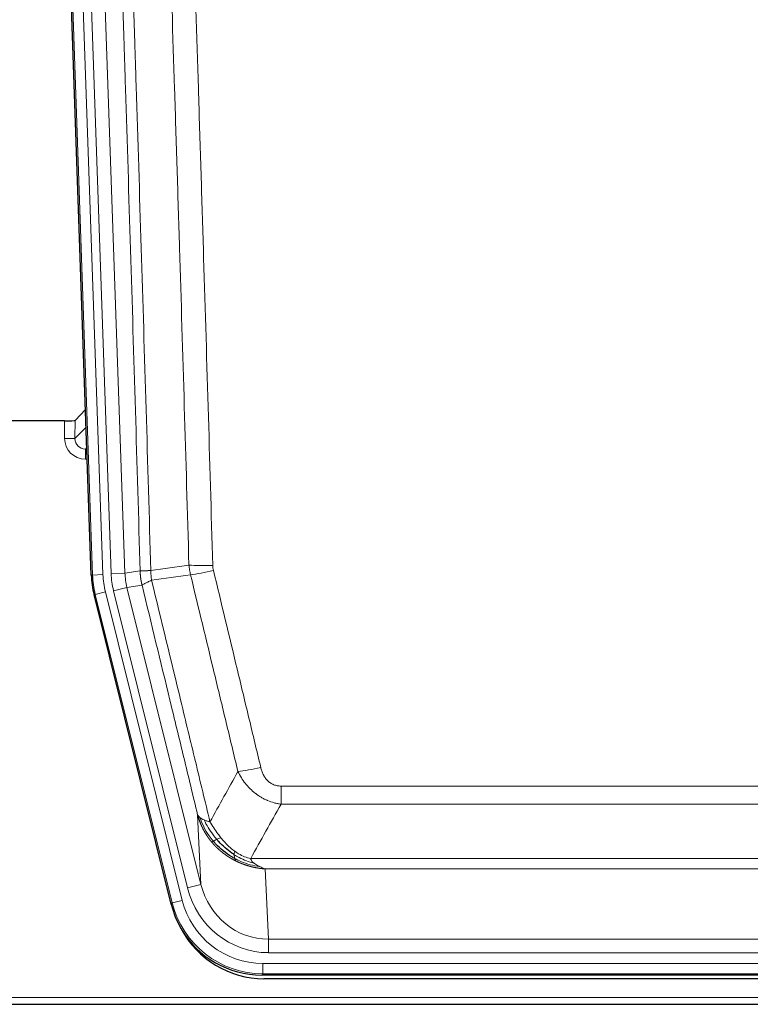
# Model space of a CAD drawing. Header units: inches. Extents: x 0 to 20790, y -12 to 14700.
# Tile 6 of 256: x 2789 to 3000, y 4053 to 4337. Entities that reach past the tile are written whole.
import ezdxf

# ---------------------------------------------------------------- set-up
doc = ezdxf.new("R2010")
doc.units = ezdxf.units.IN
doc.layers.add('1', color=7, linetype='Continuous', true_color=0xffffff)

msp = doc.modelspace()

# ---------------------------------------------------------------- linework, layer by layer
at = {"layer": '1', "color": 2, "linetype": 'Continuous', "lineweight": 25}
for p, q in [((2809.51, 4176.466), (2796.393, 4552.111)), ((2807.843, 4224.203), (2804.816, 4221.068)), ((2801.817, 4220.967), (2776.915, 4220.967)), ((2832.549, 4081.626), (2810.295, 4170.884)), ((3075.118, 4061.186), (2858.711, 4061.186)), ((3074.526, 4060.144), (2859.303, 4060.144)), ((2722.915, 4052.754), (3210.915, 4052.754))]:
    msp.add_line(p, q, dxfattribs=at)
at = {"layer": '1', "color": 110, "linetype": 'Continuous', "lineweight": 13}
for p, q in [((2809.884, 4176.518), (2796.773, 4551.961)), ((2799.767, 4552.066), (2812.878, 4176.623)), ((2802.159, 4551.124), (2815.225, 4176.953)), ((2806.151, 4551.263), (2819.217, 4177.092)), ((2804.816, 4221.068), (2804.805, 4215.837)), ((2801.807, 4215.919), (2801.817, 4220.967)), ((2804.805, 4215.837), (2808.019, 4219.165)), ((2808.225, 4213.272), (2807.798, 4212.83)), ((2807.798, 4212.83), (2808.241, 4212.83)), ((2807.798, 4212.83), (2807.798, 4209.91)), ((2807.798, 4209.91), (2808.343, 4209.91)), ((2809.51, 4176.466), (2809.884, 4176.518)), ((2812.878, 4176.623), (2809.884, 4176.518)), ((2815.225, 4176.953), (2819.217, 4177.092)), ((2819.217, 4177.092), (2823.594, 4177.707)), ((2815.923, 4171.991), (2819.798, 4172.957)), ((2824.15, 4173.569), (2819.798, 4172.957)), ((2819.798, 4172.957), (2841.15, 4087.319)), ((2810.668, 4170.936), (2810.295, 4170.884)), ((2813.575, 4171.661), (2810.668, 4170.936)), ((2832.842, 4082.002), (2810.668, 4170.936)), ((2813.575, 4171.661), (2835.749, 4082.726)), ((2837.275, 4086.353), (2815.923, 4171.991)), ((2864.243, 4110.433), (2864.243, 4115.674)), ((2864.243, 4115.674), (3069.586, 4115.674)), ((3069.586, 4110.433), (2864.243, 4110.433)), ((2841.15, 4087.319), (2840.193, 4107.375)), ((2855.512, 4094.814), (3078.317, 4094.814)), ((2859.625, 4091.784), (2860.593, 4071.505)), ((3074.205, 4091.784), (2859.625, 4091.784)), ((2837.275, 4086.353), (2841.15, 4087.319)), ((2832.549, 4081.626), (2832.842, 4082.002)), ((2835.749, 4082.726), (2832.842, 4082.002)), ((2860.593, 4071.505), (3073.236, 4071.505)), ((2860.593, 4067.641), (2860.593, 4071.505)), ((3073.236, 4067.641), (2860.593, 4067.641)), ((2859.004, 4061.561), (2859.004, 4064.557)), ((2859.004, 4064.557), (3074.825, 4064.557)), ((2859.004, 4061.561), (2858.711, 4061.186)), ((3074.825, 4061.561), (2859.004, 4061.561)), ((2722.915, 4054.701), (3210.915, 4054.701))]:
    msp.add_line(p, q, dxfattribs=at)
at = {"layer": '1', "color": 2, "linetype": 'Continuous', "lineweight": 25}
for centre, major_axis, ratio, start_param, end_param in [((2801.818, 4221.071), (-3, 0), 0.0349646, 1.5706703, 3.1078402), ((2836.531, 4177.417, 0), (26.774, 3.763), 0.9986144, 3.0370169, 3.2461684), ((2858.769, 4088.223, 0), (16.66, 21.323), 0.9977958, 2.4794378, 2.7643876), ((2859.329, 4087.16, 0), (16.639, 21.297), 0.9990195, 2.7203481, 3.8043419), ((2858.769, 4088.223, 0), (16.66, 21.323), 0.9977958, 2.7643876, 3.8037475)]:
    msp.add_ellipse(centre, major_axis=major_axis, ratio=ratio, start_param=start_param, end_param=end_param, dxfattribs=at)
at = {"layer": '1', "color": 110, "linetype": 'Continuous', "lineweight": 13}
for centre, major_axis, ratio, start_param, end_param in [((2807.81, 4215.919), (-3.237, -5.067), 0.9977321, 5.2798208, 6.8506171), ((2801.807, 4215.841), (-3, 0.006), 0.0261769, 3.175273, 4.7124429), ((2807.81, 4215.841), (-1.726, -2.474), 0.9943829, 5.3201387, 6.890935), ((2844.548, 4180.412), (-9.996, -0.288), 0.1133347, 0.8101184, 1.5675278), ((2836.896, 4177.469), (-26.766, -3.762), 0.9989218, 6.1786096, 6.387761), ((2836.896, 4177.469, 0), (23.799, 3.345), 0.9986144, 3.0370169, 3.2461684), ((2839.243, 4177.798), (-23.799, -3.345), 0.9986144, 6.1786096, 6.387761), ((2839.243, 4177.798), (-19.844, -2.789), 0.9980617, 6.1786096, 6.387761), ((2844.735, 4179.006), (-9.719, -2.353), 0.1107863, 0.7983441, 1.5439815), ((2858.396, 4122.431), (-9.722, -2.342), 0.1329353, 0.7958322, 1.5387903), ((2860.514, 4092.488, 0), (1.185, -24.82), 0.9658521, 4.9157844, 6.2370968), ((2860.514, 4092.488), (1.001, -20.961), 0.9530564, 4.9157844, 6.2370968), ((2859.056, 4088.59), (-16.651, -21.313), 0.9982842, 5.6210305, 6.9453401), ((2859.056, 4088.59, 0), (14.809, 18.954), 0.9977958, 2.4794378, 3.8037475)]:
    msp.add_ellipse(centre, major_axis=major_axis, ratio=ratio, start_param=start_param, end_param=end_param, dxfattribs=at)
for points, knots in [([(2814.454, 4550.672), (2815.026, 4535.117), (2816.153, 4504.007), (2817.798, 4457.342), (2818.865, 4426.232), (2819.653, 4402.9), (2820.044, 4391.233), (2820.496, 4377.622), (2820.688, 4371.789), (2820.816, 4367.9), (2820.88, 4365.956), (2821.199, 4356.235), (2821.579, 4344.571), (2822.017, 4330.968), (2822.203, 4325.14), (2822.327, 4321.254), (2822.389, 4319.311), (2822.945, 4301.828), (2823.918, 4270.772), (2825.329, 4224.262), (2826.237, 4193.304), (2826.683, 4177.838)], [0, 0, 0, 0, 0.125, 0.25, 0.375, 0.375, 0.4375, 0.46875, 0.484375, 0.484375, 0.5, 0.5, 0.5625, 0.59375, 0.609375, 0.609375, 0.625, 0.625, 0.75, 0.875, 1, 1, 1, 1]), ([(2823.594, 4177.707), (2823.149, 4193.118), (2822.243, 4223.963), (2820.836, 4270.304), (2819.866, 4301.248), (2819.312, 4318.667), (2819.25, 4320.603), (2819.126, 4324.475), (2818.94, 4330.282), (2818.504, 4343.836), (2818.125, 4355.457), (2817.807, 4365.144), (2817.743, 4367.081), (2817.616, 4370.956), (2817.424, 4376.768), (2816.974, 4390.33), (2816.583, 4401.954), (2815.797, 4425.203), (2814.734, 4456.201), (2813.093, 4502.699), (2811.969, 4533.697), (2811.399, 4549.196)], [0, 0, 0, 0, 0.125, 0.25, 0.375, 0.375, 0.390625, 0.390625, 0.40625, 0.4375, 0.5, 0.5, 0.515625, 0.515625, 0.53125, 0.5625, 0.625, 0.625, 0.75, 0.875, 1, 1, 1, 1]), ([(2837.68, 4179.392), (2837.242, 4194.611), (2836.35, 4225.074), (2835.428, 4255.583), (2834.726, 4278.483), (2834.489, 4286.119), (2834.013, 4301.398), (2833.773, 4309.04), (2833.046, 4331.976), (2832.555, 4347.273), (2831.93, 4366.403), (2831.805, 4370.229), (2831.553, 4377.881), (2831.174, 4389.359), (2830.791, 4400.837), (2830.02, 4423.793), (2828.976, 4454.402), (2827.366, 4500.317), (2826.264, 4530.927), (2825.706, 4546.233)], [0, 0, 0, 0, 0.125, 0.25, 0.25, 0.3125, 0.3125, 0.375, 0.375, 0.5, 0.5, 0.53125, 0.53125, 0.5625, 0.625, 0.625, 0.75, 0.875, 1, 1, 1, 1]), ([(2832.589, 4546.576), (2833.147, 4531.252), (2834.247, 4500.603), (2835.855, 4454.631), (2836.897, 4423.984), (2837.668, 4400.999), (2838.05, 4389.506), (2838.429, 4378.014), (2838.68, 4370.353), (2838.805, 4366.522), (2839.429, 4347.368), (2839.92, 4332.052), (2840.645, 4309.088), (2840.885, 4301.436), (2841.361, 4286.138), (2841.597, 4278.493), (2842.299, 4255.564), (2843.22, 4225.016), (2844.11, 4194.516), (2844.548, 4179.278)], [0, 0, 0, 0, 0.125, 0.25, 0.375, 0.375, 0.4375, 0.46875, 0.46875, 0.5, 0.5, 0.625, 0.625, 0.6875, 0.6875, 0.75, 0.75, 0.875, 1, 1, 1, 1]), ([(2844.735, 4177.867), (2844.679, 4178.099), (2844.636, 4178.332), (2844.573, 4178.803), (2844.555, 4179.04), (2844.548, 4179.278)], [0, 0, 0, 0, 0.5, 0.5, 1, 1, 1, 1]), ([(2823.594, 4177.707), (2823.595, 4177.707), (2823.597, 4177.707), (2823.6, 4177.707), (2823.603, 4177.706), (2823.607, 4177.706), (2823.61, 4177.706), (2823.614, 4177.705), (2823.619, 4177.705), (2823.623, 4177.705), (2823.628, 4177.705), (2823.633, 4177.704), (2823.639, 4177.704), (2823.644, 4177.704), (2823.65, 4177.704), (2823.656, 4177.703), (2823.663, 4177.703), (2823.669, 4177.703), (2823.676, 4177.703), (2823.683, 4177.703), (2823.69, 4177.702), (2823.698, 4177.702), (2823.706, 4177.702), (2823.714, 4177.702), (2823.722, 4177.702), (2823.731, 4177.701), (2823.74, 4177.701), (2823.749, 4177.701), (2823.758, 4177.701), (2823.768, 4177.701), (2823.778, 4177.701), (2823.788, 4177.701), (2823.798, 4177.701), (2823.809, 4177.701), (2823.82, 4177.701), (2823.831, 4177.7), (2823.842, 4177.7), (2823.854, 4177.7), (2823.866, 4177.7), (2823.878, 4177.7), (2823.89, 4177.7), (2823.903, 4177.7), (2823.916, 4177.7), (2823.929, 4177.7), (2823.942, 4177.7), (2823.956, 4177.7), (2823.97, 4177.7), (2823.984, 4177.701), (2823.998, 4177.701), (2824.013, 4177.701), (2824.028, 4177.701), (2824.043, 4177.701), (2824.058, 4177.701), (2824.074, 4177.701), (2824.089, 4177.701), (2824.105, 4177.701), (2824.122, 4177.702), (2824.138, 4177.702), (2824.155, 4177.702), (2824.172, 4177.702), (2824.189, 4177.703), (2824.207, 4177.703), (2824.224, 4177.703), (2824.242, 4177.703), (2824.26, 4177.704), (2824.279, 4177.704), (2824.298, 4177.704), (2824.316, 4177.704), (2824.336, 4177.705), (2824.355, 4177.705), (2824.375, 4177.706), (2824.394, 4177.706), (2824.414, 4177.706), (2824.435, 4177.707), (2824.455, 4177.707), (2824.476, 4177.708), (2824.503, 4177.708), (2824.537, 4177.709), (2824.578, 4177.71), (2824.619, 4177.711), (2824.662, 4177.712), (2824.705, 4177.714), (2824.749, 4177.715), (2824.794, 4177.717), (2824.84, 4177.719), (2824.886, 4177.72), (2824.933, 4177.722), (2824.981, 4177.724), (2825.03, 4177.727), (2825.079, 4177.729), (2825.129, 4177.731), (2825.18, 4177.734), (2825.232, 4177.736), (2825.284, 4177.739), (2825.337, 4177.742), (2825.391, 4177.745), (2825.446, 4177.748), (2825.501, 4177.751), (2825.557, 4177.755), (2825.614, 4177.758), (2825.672, 4177.762), (2825.73, 4177.766), (2825.789, 4177.77), (2825.848, 4177.774), (2825.909, 4177.778), (2825.97, 4177.782), (2826.031, 4177.787), (2826.093, 4177.791), (2826.156, 4177.796), (2826.22, 4177.8), (2826.284, 4177.805), (2826.349, 4177.81), (2826.415, 4177.816), (2826.481, 4177.821), (2826.548, 4177.826), (2826.615, 4177.832), (2826.661, 4177.836), (2826.683, 4177.838)], [0, 0, 0, 0, 0.0066687, 0.0133374, 0.0200061, 0.0266746, 0.0333432, 0.0400116, 0.0466801, 0.0533484, 0.0600168, 0.066685, 0.0733532, 0.0800214, 0.0866895, 0.0933575, 0.1000255, 0.1066935, 0.1133614, 0.1200292, 0.126697, 0.1333647, 0.1400324, 0.1467001, 0.1533676, 0.1600352, 0.1667026, 0.1733701, 0.1800374, 0.1867047, 0.193372, 0.2000392, 0.2067064, 0.2133735, 0.2200405, 0.2267075, 0.2333745, 0.2400414, 0.2467082, 0.253375, 0.2600418, 0.2667085, 0.2733751, 0.2800417, 0.2867082, 0.2933747, 0.3000412, 0.3067075, 0.3133739, 0.3200401, 0.3267064, 0.3333725, 0.3400387, 0.3467047, 0.3533708, 0.3600367, 0.3667026, 0.3733685, 0.3800343, 0.3867001, 0.3933658, 0.4000315, 0.4066971, 0.4133626, 0.4200281, 0.4266936, 0.433359, 0.4400243, 0.4466896, 0.4533549, 0.4600201, 0.4666852, 0.4733503, 0.4800154, 0.4866804, 0.4933453, 0.5000102, 0.5125098, 0.5250093, 0.5375088, 0.5500082, 0.5625077, 0.5750071, 0.5875066, 0.600006, 0.6125054, 0.6250049, 0.6375043, 0.6500037, 0.6625032, 0.6750026, 0.6875021, 0.7000016, 0.7125011, 0.7250006, 0.7375001, 0.7499997, 0.7624993, 0.7749989, 0.7874985, 0.7999982, 0.812498, 0.8249977, 0.8374975, 0.8499974, 0.8624973, 0.8749972, 0.8874972, 0.8999973, 0.9124974, 0.9249976, 0.9374978, 0.9499981, 0.9624985, 0.9749989, 0.9874994, 1, 1, 1, 1]), ([(2824.15, 4173.569), (2824.145, 4173.59), (2824.135, 4173.632), (2824.12, 4173.696), (2824.105, 4173.762), (2824.089, 4173.828), (2824.074, 4173.896), (2824.059, 4173.965), (2824.043, 4174.036), (2824.028, 4174.107), (2824.013, 4174.18), (2823.997, 4174.255), (2823.982, 4174.33), (2823.966, 4174.407), (2823.951, 4174.486), (2823.936, 4174.565), (2823.921, 4174.646), (2823.906, 4174.728), (2823.891, 4174.811), (2823.876, 4174.896), (2823.862, 4174.982), (2823.847, 4175.07), (2823.833, 4175.158), (2823.819, 4175.248), (2823.805, 4175.339), (2823.791, 4175.432), (2823.778, 4175.526), (2823.757, 4175.677), (2823.731, 4175.879), (2823.703, 4176.126), (2823.679, 4176.355), (2823.66, 4176.566), (2823.644, 4176.76), (2823.631, 4176.935), (2823.621, 4177.093), (2823.613, 4177.232), (2823.607, 4177.353), (2823.603, 4177.457), (2823.599, 4177.542), (2823.597, 4177.609), (2823.595, 4177.658), (2823.594, 4177.689), (2823.594, 4177.703), (2823.594, 4177.707)], [0, 0, 0, 0, 0.0155037, 0.0313049, 0.0474035, 0.0637997, 0.0804935, 0.097485, 0.1147743, 0.1323613, 0.1502462, 0.1684289, 0.1869096, 0.2056883, 0.224765, 0.2441397, 0.2638126, 0.2837835, 0.3040527, 0.32462, 0.3454856, 0.3666494, 0.3881116, 0.409872, 0.4319308, 0.454288, 0.4769435, 0.4998975, 0.5635611, 0.6228928, 0.6778927, 0.7285606, 0.7748966, 0.8169007, 0.8545729, 0.8879131, 0.9169214, 0.9415977, 0.9619421, 0.9779545, 0.989635, 0.9969835, 1, 1, 1, 1]), ([(2826.895, 4175.004), (2826.82, 4175.47), (2826.778, 4175.939), (2826.72, 4176.884), (2826.704, 4177.36), (2826.683, 4177.838)], [0, 0, 0, 0, 0.5, 0.5, 1, 1, 1, 1]), ([(2851.816, 4119.87), (2850.681, 4124.591), (2849.544, 4129.313), (2847.269, 4138.761), (2846.131, 4143.487), (2842.711, 4157.668), (2840.427, 4167.128), (2838.139, 4176.593)], [0, 0, 0, 0, 0.25, 0.25, 0.5, 0.5, 1, 1, 1, 1]), ([(2844.735, 4177.867), (2847.021, 4168.388), (2849.302, 4158.916), (2852.717, 4144.715), (2853.855, 4139.983), (2856.127, 4130.521), (2857.262, 4125.792), (2858.396, 4121.065)], [0, 0, 0, 0, 0.5, 0.5, 0.75, 0.75, 1, 1, 1, 1]), ([(2824.15, 4173.569), (2824.172, 4173.62), (2824.249, 4173.686), (2824.513, 4173.853), (2824.699, 4173.953), (2825.17, 4174.19), (2825.456, 4174.327), (2826.114, 4174.637), (2826.487, 4174.811), (2826.895, 4175.004)], [0, 0, 0, 0, 0.25, 0.25, 0.5, 0.5, 0.75, 0.75, 1, 1, 1, 1]), ([(2840.193, 4107.375), (2838.862, 4112.882), (2837.53, 4118.392), (2834.862, 4129.417), (2833.526, 4134.931), (2829.516, 4151.48), (2826.836, 4162.521), (2824.15, 4173.569)], [0, 0, 0, 0, 0.25, 0.25, 0.5, 0.5, 1, 1, 1, 1]), ([(2826.895, 4175.004), (2829.718, 4163.379), (2832.533, 4151.763), (2836.747, 4134.351), (2838.15, 4128.55), (2840.952, 4116.952), (2842.351, 4111.155), (2843.749, 4105.361)], [0, 0, 0, 0, 0.5, 0.5, 0.75, 0.75, 1, 1, 1, 1]), ([(2864.243, 4110.433), (2863.909, 4110.481), (2863.575, 4110.54), (2862.912, 4110.679), (2862.584, 4110.759), (2861.608, 4111.03), (2860.971, 4111.251), (2860.268, 4111.549), (2860.19, 4111.582), (2860.035, 4111.651), (2859.957, 4111.686), (2859.726, 4111.793), (2859.573, 4111.867), (2859.118, 4112.095), (2858.523, 4112.419), (2857.951, 4112.78), (2857.529, 4113.065), (2857.321, 4113.212), (2857.115, 4113.363), (2856.979, 4113.465), (2856.911, 4113.517), (2856.306, 4113.986), (2855.798, 4114.435), (2855.078, 4115.151), (2854.846, 4115.397), (2854.507, 4115.777), (2854.396, 4115.906), (2854.178, 4116.167), (2854.07, 4116.299), (2853.543, 4116.966), (2853.155, 4117.52), (2852.44, 4118.667), (2852.114, 4119.259), (2851.816, 4119.87)], [0, 0, 0, 0, 0.0625, 0.0625, 0.125, 0.125, 0.25, 0.25, 0.265625, 0.265625, 0.28125, 0.28125, 0.3125, 0.3125, 0.375, 0.4375, 0.4375, 0.46875, 0.484375, 0.484375, 0.5, 0.5, 0.625, 0.625, 0.6875, 0.6875, 0.71875, 0.71875, 0.75, 0.75, 0.875, 0.875, 1, 1, 1, 1]), ([(2864.243, 4115.674), (2864.061, 4115.674), (2863.878, 4115.682), (2863.515, 4115.714), (2863.335, 4115.738), (2862.979, 4115.803), (2862.804, 4115.844), (2862.457, 4115.944), (2862.286, 4116.002), (2862.075, 4116.088), (2862.033, 4116.105), (2861.95, 4116.142), (2861.825, 4116.198), (2861.704, 4116.259), (2861.465, 4116.387), (2861.157, 4116.573), (2860.87, 4116.79), (2860.697, 4116.935), (2860.662, 4116.965), (2860.594, 4117.025), (2860.561, 4117.055), (2860.461, 4117.148), (2860.396, 4117.211), (2860.206, 4117.404), (2860.087, 4117.538), (2859.86, 4117.816), (2859.753, 4117.959), (2859.55, 4118.254), (2859.455, 4118.406), (2859.342, 4118.601), (2859.32, 4118.64), (2859.276, 4118.719), (2859.254, 4118.759), (2859.19, 4118.879), (2859.149, 4118.959), (2859.031, 4119.201), (2858.957, 4119.365), (2858.82, 4119.696), (2858.757, 4119.863), (2858.58, 4120.37), (2858.48, 4120.714), (2858.396, 4121.065)], [0, 0, 0, 0, 0.0625, 0.0625, 0.125, 0.125, 0.1875, 0.1875, 0.25, 0.25, 0.265625, 0.265625, 0.28125, 0.3125, 0.3125, 0.375, 0.4375, 0.4375, 0.453125, 0.453125, 0.46875, 0.46875, 0.5, 0.5, 0.5625, 0.5625, 0.625, 0.625, 0.6875, 0.6875, 0.703125, 0.703125, 0.71875, 0.71875, 0.75, 0.75, 0.8125, 0.8125, 0.875, 0.875, 1, 1, 1, 1]), ([(2844.224, 4099.548), (2844.213, 4099.562), (2844.19, 4099.59), (2844.155, 4099.632), (2844.119, 4099.675), (2844.083, 4099.719), (2844.047, 4099.763), (2844.011, 4099.809), (2843.974, 4099.855), (2843.936, 4099.901), (2843.899, 4099.949), (2843.861, 4099.997), (2843.822, 4100.046), (2843.783, 4100.096), (2843.744, 4100.146), (2843.705, 4100.197), (2843.665, 4100.249), (2843.625, 4100.302), (2843.584, 4100.355), (2843.544, 4100.41), (2843.503, 4100.465), (2843.461, 4100.521), (2843.42, 4100.577), (2843.378, 4100.635), (2843.336, 4100.693), (2843.293, 4100.752), (2843.251, 4100.812), (2843.208, 4100.873), (2843.164, 4100.934), (2843.121, 4100.997), (2843.077, 4101.06), (2843.033, 4101.124), (2842.989, 4101.189), (2842.945, 4101.255), (2842.901, 4101.321), (2842.856, 4101.388), (2842.811, 4101.457), (2842.766, 4101.526), (2842.721, 4101.596), (2842.676, 4101.667), (2842.63, 4101.738), (2842.585, 4101.811), (2842.539, 4101.884), (2842.494, 4101.959), (2842.448, 4102.034), (2842.402, 4102.11), (2842.356, 4102.187), (2842.31, 4102.265), (2842.264, 4102.344), (2842.217, 4102.423), (2842.171, 4102.504), (2842.125, 4102.585), (2842.079, 4102.668), (2842.032, 4102.751), (2841.986, 4102.836), (2841.94, 4102.921), (2841.894, 4103.007), (2841.848, 4103.094), (2841.802, 4103.182), (2841.756, 4103.271), (2841.71, 4103.361), (2841.664, 4103.452), (2841.618, 4103.544), (2841.573, 4103.636), (2841.527, 4103.73), (2841.482, 4103.825), (2841.437, 4103.921), (2841.392, 4104.017), (2841.347, 4104.115), (2841.302, 4104.213), (2841.258, 4104.313), (2841.214, 4104.413), (2841.17, 4104.515), (2841.126, 4104.617), (2841.083, 4104.721), (2841.04, 4104.825), (2840.997, 4104.931), (2840.954, 4105.037), (2840.912, 4105.145), (2840.87, 4105.253), (2840.829, 4105.362), (2840.788, 4105.473), (2840.747, 4105.584), (2840.707, 4105.697), (2840.667, 4105.81), (2840.627, 4105.924), (2840.588, 4106.04), (2840.55, 4106.156), (2840.511, 4106.273), (2840.474, 4106.392), (2840.437, 4106.511), (2840.4, 4106.632), (2840.364, 4106.753), (2840.329, 4106.875), (2840.294, 4106.999), (2840.259, 4107.123), (2840.226, 4107.249), (2840.204, 4107.333), (2840.193, 4107.375)], [0, 0, 0, 0, 0.0060657, 0.012223, 0.0184718, 0.0248123, 0.0312443, 0.0377679, 0.0443831, 0.0510899, 0.0578883, 0.0647782, 0.0717598, 0.0788329, 0.0859977, 0.093254, 0.1006019, 0.1080414, 0.1155725, 0.1231952, 0.1309095, 0.1387154, 0.1466129, 0.1546019, 0.1626826, 0.1708549, 0.1791188, 0.1874742, 0.1959213, 0.20446, 0.2130903, 0.2218121, 0.2306256, 0.2395307, 0.2485274, 0.2576156, 0.2667955, 0.276067, 0.2854301, 0.2948848, 0.3044311, 0.314069, 0.3237985, 0.3336196, 0.3435324, 0.3535367, 0.3636326, 0.3738202, 0.3840993, 0.3944701, 0.4049324, 0.4154864, 0.426132, 0.4368691, 0.4476979, 0.4586183, 0.4696303, 0.480734, 0.4919292, 0.503216, 0.5145945, 0.5260645, 0.5376262, 0.5492795, 0.5610244, 0.5728609, 0.584789, 0.5968087, 0.60892, 0.621123, 0.6334175, 0.6458037, 0.6582815, 0.6708509, 0.6835119, 0.6962645, 0.7091087, 0.7220445, 0.735072, 0.748191, 0.7614017, 0.774704, 0.7880979, 0.8015834, 0.8151605, 0.8288293, 0.8425896, 0.8564416, 0.8703852, 0.8844204, 0.8985472, 0.9127656, 0.9270756, 0.9414773, 0.9559705, 0.9705554, 0.9852319, 1, 1, 1, 1]), ([(2840.193, 4107.375), (2840.25, 4107.231), (2840.332, 4107.094), (2840.545, 4106.833), (2840.677, 4106.709), (2840.832, 4106.592)], [0, 0, 0, 0, 0.5, 0.5, 1, 1, 1, 1]), ([(2844.715, 4099.778), (2844.28, 4100.288), (2843.87, 4100.818), (2842.34, 4103), (2841.444, 4104.779), (2840.832, 4106.592)], [0, 0, 0, 0, 0.25, 0.25, 1, 1, 1, 1]), ([(2840.832, 4106.592), (2840.988, 4106.466), (2841.168, 4106.347), (2841.572, 4106.123), (2841.797, 4106.018), (2842.042, 4105.92)], [0, 0, 0, 0, 0.5, 0.5, 1, 1, 1, 1]), ([(2845.7, 4100.305), (2845.329, 4100.737), (2844.972, 4101.181), (2843.612, 4103), (2842.741, 4104.455), (2842.042, 4105.92)], [0, 0, 0, 0, 0.25, 0.25, 1, 1, 1, 1]), ([(2842.042, 4105.92), (2842.288, 4105.813), (2842.555, 4105.713), (2843.125, 4105.527), (2843.429, 4105.441), (2843.749, 4105.361)], [0, 0, 0, 0, 0.5, 0.5, 1, 1, 1, 1]), ([(2846.925, 4100.754), (2846.626, 4101.124), (2846.335, 4101.502), (2845.209, 4103.032), (2844.442, 4104.22), (2843.749, 4105.361)], [0, 0, 0, 0, 0.25, 0.25, 1, 1, 1, 1]), ([(2844.224, 4099.548), (2844.26, 4099.555), (2844.303, 4099.569), (2844.408, 4099.615), (2844.471, 4099.646), (2844.597, 4099.713), (2844.653, 4099.744), (2844.715, 4099.778)], [0, 0, 0, 0, 0.375, 0.375, 0.75, 0.75, 1, 1, 1, 1]), ([(2851.227, 4094.065), (2851.205, 4094.076), (2851.161, 4094.098), (2851.095, 4094.131), (2851.029, 4094.164), (2850.963, 4094.198), (2850.897, 4094.231), (2850.831, 4094.266), (2850.765, 4094.3), (2850.699, 4094.335), (2850.632, 4094.37), (2850.566, 4094.405), (2850.499, 4094.441), (2850.433, 4094.477), (2850.366, 4094.513), (2850.3, 4094.55), (2850.233, 4094.587), (2850.166, 4094.624), (2850.1, 4094.662), (2850.033, 4094.7), (2849.966, 4094.738), (2849.899, 4094.777), (2849.832, 4094.816), (2849.765, 4094.855), (2849.699, 4094.895), (2849.632, 4094.935), (2849.565, 4094.975), (2849.498, 4095.016), (2849.431, 4095.057), (2849.363, 4095.098), (2849.296, 4095.14), (2849.229, 4095.182), (2849.162, 4095.224), (2849.095, 4095.267), (2849.028, 4095.31), (2848.961, 4095.354), (2848.894, 4095.397), (2848.827, 4095.442), (2848.76, 4095.486), (2848.693, 4095.531), (2848.625, 4095.576), (2848.558, 4095.622), (2848.491, 4095.668), (2848.424, 4095.714), (2848.357, 4095.761), (2848.29, 4095.808), (2848.223, 4095.855), (2848.156, 4095.903), (2848.089, 4095.951), (2848.022, 4095.999), (2847.955, 4096.048), (2847.889, 4096.097), (2847.822, 4096.147), (2847.755, 4096.197), (2847.688, 4096.247), (2847.621, 4096.298), (2847.555, 4096.349), (2847.488, 4096.401), (2847.422, 4096.453), (2847.355, 4096.505), (2847.289, 4096.557), (2847.222, 4096.61), (2847.156, 4096.664), (2847.09, 4096.718), (2847.024, 4096.772), (2846.958, 4096.826), (2846.891, 4096.881), (2846.826, 4096.936), (2846.76, 4096.992), (2846.694, 4097.048), (2846.628, 4097.105), (2846.563, 4097.162), (2846.497, 4097.219), (2846.432, 4097.277), (2846.366, 4097.335), (2846.301, 4097.393), (2846.236, 4097.452), (2846.171, 4097.511), (2846.106, 4097.571), (2846.041, 4097.631), (2845.976, 4097.691), (2845.912, 4097.752), (2845.847, 4097.813), (2845.783, 4097.875), (2845.719, 4097.937), (2845.655, 4097.999), (2845.591, 4098.062), (2845.527, 4098.126), (2845.463, 4098.189), (2845.4, 4098.253), (2845.336, 4098.318), (2845.273, 4098.383), (2845.21, 4098.448), (2845.147, 4098.514), (2845.084, 4098.58), (2845.022, 4098.646), (2844.959, 4098.713), (2844.897, 4098.78), (2844.835, 4098.848), (2844.773, 4098.916), (2844.711, 4098.985), (2844.65, 4099.054), (2844.588, 4099.123), (2844.527, 4099.193), (2844.466, 4099.263), (2844.405, 4099.334), (2844.345, 4099.405), (2844.284, 4099.476), (2844.244, 4099.524), (2844.224, 4099.548)], [0, 0, 0, 0, 0.0082024, 0.0164263, 0.0246716, 0.0329384, 0.0412265, 0.0495362, 0.0578672, 0.0662198, 0.0745938, 0.0829892, 0.0914062, 0.0998446, 0.1083045, 0.1167859, 0.1252887, 0.1338131, 0.1423589, 0.1509263, 0.1595151, 0.1681255, 0.1767574, 0.1854108, 0.1940858, 0.2027822, 0.2115002, 0.2202398, 0.2290008, 0.2377835, 0.2465876, 0.2554134, 0.2642606, 0.2731295, 0.2820199, 0.2909319, 0.2998654, 0.3088206, 0.3177973, 0.3267956, 0.3358154, 0.3448569, 0.35392, 0.3630047, 0.3721109, 0.3812388, 0.3903883, 0.3995594, 0.4087522, 0.4179665, 0.4272025, 0.4364601, 0.4457393, 0.4550402, 0.4643627, 0.4737069, 0.4830727, 0.4924601, 0.5018692, 0.5113, 0.5207524, 0.5302265, 0.5397222, 0.5492397, 0.5587788, 0.5683395, 0.577922, 0.5875261, 0.5971519, 0.6067994, 0.6164686, 0.6261595, 0.6358721, 0.6456064, 0.6553624, 0.6651401, 0.6749395, 0.6847606, 0.6946034, 0.704468, 0.7143542, 0.7242622, 0.734192, 0.7441434, 0.7541166, 0.7641115, 0.7741282, 0.7841666, 0.7942268, 0.8043087, 0.8144123, 0.8245377, 0.8346848, 0.8448538, 0.8550444, 0.8652568, 0.875491, 0.885747, 0.8960247, 0.9063242, 0.9166455, 0.9269886, 0.9373534, 0.9477401, 0.9581485, 0.9685787, 0.9790306, 0.9895044, 1, 1, 1, 1]), ([(2844.715, 4099.778), (2844.745, 4099.795), (2844.778, 4099.813), (2844.912, 4099.888), (2845.025, 4099.951), (2845.275, 4100.087), (2845.411, 4100.159), (2845.602, 4100.257), (2845.651, 4100.281), (2845.7, 4100.305)], [0, 0, 0, 0, 0.125, 0.125, 0.5, 0.5, 0.875, 0.875, 1, 1, 1, 1]), ([(2845.7, 4100.305), (2845.799, 4100.353), (2845.9, 4100.401), (2846.157, 4100.515), (2846.315, 4100.579), (2846.625, 4100.686), (2846.779, 4100.728), (2846.925, 4100.754)], [0, 0, 0, 0, 0.25, 0.25, 0.625, 0.625, 1, 1, 1, 1]), ([(2850.894, 4096.876), (2850.714, 4097.006), (2850.535, 4097.141), (2849.828, 4097.7), (2849.314, 4098.16), (2848.319, 4099.141), (2847.84, 4099.662), (2847.226, 4100.386), (2847.074, 4100.569), (2846.925, 4100.754)], [0, 0, 0, 0, 0.125, 0.125, 0.5, 0.5, 0.875, 0.875, 1, 1, 1, 1]), ([(2850.744, 4095.894), (2850.742, 4095.992), (2850.744, 4096.089), (2850.757, 4096.323), (2850.773, 4096.457), (2850.821, 4096.694), (2850.854, 4096.796), (2850.894, 4096.876)], [0, 0, 0, 0, 0.25, 0.25, 0.625, 0.625, 1, 1, 1, 1]), ([(2855.512, 4094.814), (2854.292, 4095.027), (2853.116, 4095.492), (2851.622, 4096.373), (2851.254, 4096.615), (2850.894, 4096.876)], [0, 0, 0, 0, 0.75, 0.75, 1, 1, 1, 1]), ([(2850.912, 4094.778), (2850.9, 4094.818), (2850.889, 4094.859), (2850.844, 4095.028), (2850.815, 4095.164), (2850.771, 4095.449), (2850.756, 4095.598), (2850.746, 4095.795), (2850.745, 4095.845), (2850.744, 4095.894)], [0, 0, 0, 0, 0.125, 0.125, 0.5, 0.5, 0.875, 0.875, 1, 1, 1, 1]), ([(2856.383, 4093.476), (2854.972, 4093.796), (2853.536, 4094.337), (2851.665, 4095.33), (2851.201, 4095.601), (2850.744, 4095.894)], [0, 0, 0, 0, 0.75, 0.75, 1, 1, 1, 1]), ([(2851.227, 4094.065), (2851.194, 4094.124), (2851.155, 4094.193), (2851.073, 4094.355), (2851.03, 4094.447), (2850.963, 4094.622), (2850.937, 4094.698), (2850.912, 4094.778)], [0, 0, 0, 0, 0.375, 0.375, 0.75, 0.75, 1, 1, 1, 1]), ([(2858.054, 4092.476), (2856.281, 4092.699), (2854.452, 4093.181), (2852.078, 4094.186), (2851.49, 4094.468), (2850.912, 4094.778)], [0, 0, 0, 0, 0.75, 0.75, 1, 1, 1, 1]), ([(2859.625, 4091.784), (2859.603, 4091.786), (2859.558, 4091.789), (2859.492, 4091.795), (2859.425, 4091.8), (2859.359, 4091.806), (2859.292, 4091.812), (2859.225, 4091.818), (2859.158, 4091.824), (2859.091, 4091.831), (2859.024, 4091.837), (2858.957, 4091.844), (2858.889, 4091.851), (2858.822, 4091.859), (2858.754, 4091.866), (2858.686, 4091.874), (2858.619, 4091.882), (2858.551, 4091.89), (2858.483, 4091.899), (2858.415, 4091.907), (2858.347, 4091.916), (2858.278, 4091.925), (2858.21, 4091.935), (2858.141, 4091.944), (2858.073, 4091.954), (2858.004, 4091.964), (2857.936, 4091.974), (2857.867, 4091.984), (2857.798, 4091.995), (2857.729, 4092.006), (2857.66, 4092.017), (2857.591, 4092.028), (2857.521, 4092.04), (2857.452, 4092.052), (2857.383, 4092.064), (2857.313, 4092.076), (2857.243, 4092.088), (2857.174, 4092.101), (2857.104, 4092.114), (2857.034, 4092.127), (2856.964, 4092.14), (2856.894, 4092.154), (2856.824, 4092.168), (2856.754, 4092.182), (2856.684, 4092.196), (2856.614, 4092.211), (2856.543, 4092.226), (2856.473, 4092.241), (2856.402, 4092.256), (2856.332, 4092.272), (2856.261, 4092.288), (2856.191, 4092.304), (2856.12, 4092.32), (2856.049, 4092.337), (2855.978, 4092.354), (2855.907, 4092.371), (2855.836, 4092.388), (2855.765, 4092.406), (2855.694, 4092.423), (2855.623, 4092.441), (2855.552, 4092.46), (2855.481, 4092.478), (2855.409, 4092.497), (2855.338, 4092.516), (2855.266, 4092.536), (2855.195, 4092.555), (2855.123, 4092.575), (2855.052, 4092.596), (2854.98, 4092.616), (2854.909, 4092.637), (2854.837, 4092.658), (2854.765, 4092.679), (2854.693, 4092.7), (2854.622, 4092.722), (2854.55, 4092.744), (2854.478, 4092.767), (2854.406, 4092.789), (2854.334, 4092.812), (2854.262, 4092.835), (2854.19, 4092.859), (2854.118, 4092.882), (2854.046, 4092.906), (2853.974, 4092.931), (2853.902, 4092.955), (2853.829, 4092.98), (2853.757, 4093.005), (2853.685, 4093.03), (2853.613, 4093.056), (2853.54, 4093.082), (2853.468, 4093.108), (2853.396, 4093.135), (2853.324, 4093.161), (2853.251, 4093.188), (2853.179, 4093.216), (2853.107, 4093.243), (2853.034, 4093.271), (2852.962, 4093.3), (2852.89, 4093.328), (2852.817, 4093.357), (2852.745, 4093.386), (2852.672, 4093.415), (2852.6, 4093.445), (2852.528, 4093.475), (2852.455, 4093.505), (2852.383, 4093.536), (2852.311, 4093.567), (2852.238, 4093.598), (2852.166, 4093.629), (2852.094, 4093.661), (2852.021, 4093.693), (2851.949, 4093.725), (2851.877, 4093.758), (2851.804, 4093.791), (2851.732, 4093.824), (2851.66, 4093.858), (2851.588, 4093.892), (2851.516, 4093.926), (2851.443, 4093.96), (2851.371, 4093.995), (2851.299, 4094.03), (2851.251, 4094.054), (2851.227, 4094.065)], [0, 0, 0, 0, 0.007775, 0.0155603, 0.0233558, 0.0311618, 0.038978, 0.0468046, 0.0546416, 0.0624889, 0.0703466, 0.0782147, 0.0860931, 0.093982, 0.1018813, 0.109791, 0.1177112, 0.1256417, 0.1335828, 0.1415343, 0.1494962, 0.1574687, 0.1654516, 0.173445, 0.1814489, 0.1894634, 0.1974883, 0.2055238, 0.2135699, 0.2216264, 0.2296936, 0.2377713, 0.2458596, 0.2539585, 0.2620679, 0.270188, 0.2783187, 0.28646, 0.2946119, 0.3027745, 0.3109477, 0.3191316, 0.3273261, 0.3355314, 0.3437472, 0.3519738, 0.3602111, 0.3684591, 0.3767178, 0.3849872, 0.3932673, 0.4015582, 0.4098598, 0.4181722, 0.4264954, 0.4348293, 0.443174, 0.4515295, 0.4598958, 0.4682728, 0.4766607, 0.4850594, 0.493469, 0.5018893, 0.5103206, 0.5187626, 0.5272155, 0.5356793, 0.544154, 0.5526395, 0.561136, 0.5696433, 0.5781615, 0.5866906, 0.5952307, 0.6037817, 0.6123436, 0.6209165, 0.6295003, 0.638095, 0.6467007, 0.6553174, 0.6639451, 0.6725838, 0.6812334, 0.6898941, 0.6985657, 0.7072484, 0.7159421, 0.7246468, 0.7333625, 0.7420893, 0.7508272, 0.759576, 0.768336, 0.777107, 0.7858891, 0.7946823, 0.8034866, 0.812302, 0.8211284, 0.829966, 0.8388147, 0.8476746, 0.8565455, 0.8654276, 0.8743209, 0.8832252, 0.8921408, 0.9010675, 0.9100054, 0.9189544, 0.9279147, 0.9368861, 0.9458688, 0.9548626, 0.9638676, 0.9728839, 0.9819114, 0.9909501, 1, 1, 1, 1]), ([(2856.383, 4093.476), (2856.264, 4093.572), (2856.154, 4093.672), (2855.906, 4093.932), (2855.781, 4094.095), (2855.594, 4094.441), (2855.533, 4094.622), (2855.512, 4094.814)], [0, 0, 0, 0, 0.25, 0.25, 0.625, 0.625, 1, 1, 1, 1]), ([(2858.054, 4092.476), (2857.98, 4092.511), (2857.906, 4092.547), (2857.61, 4092.694), (2857.388, 4092.812), (2856.961, 4093.062), (2856.756, 4093.194), (2856.503, 4093.38), (2856.442, 4093.427), (2856.383, 4093.476)], [0, 0, 0, 0, 0.125, 0.125, 0.5, 0.5, 0.875, 0.875, 1, 1, 1, 1]), ([(2859.625, 4091.784), (2859.472, 4091.85), (2859.296, 4091.924), (2858.913, 4092.088), (2858.706, 4092.177), (2858.348, 4092.338), (2858.202, 4092.405), (2858.054, 4092.476)], [0, 0, 0, 0, 0.375, 0.375, 0.75, 0.75, 1, 1, 1, 1])]:
    msp.add_open_spline(points, degree=3, knots=knots, dxfattribs=at)
for points in [[(2826.683, 4177.838), (2830.348, 4178.358), (2834.014, 4178.876), (2837.68, 4179.392)], [(2838.139, 4176.593), (2838.026, 4177.052), (2837.838, 4177.979), (2837.721, 4178.919), (2837.68, 4179.392)], [(2838.139, 4176.593), (2834.39, 4176.065), (2830.643, 4175.536), (2826.895, 4175.004)], [(2843.749, 4105.361), (2846.423, 4110.202), (2849.112, 4115.038), (2851.816, 4119.87)], [(2864.243, 4110.433), (2861.316, 4105.232), (2858.405, 4100.026), (2855.512, 4094.814)]]:
    msp.add_open_spline(points, degree=3, dxfattribs=at)
at = {"layer": '1', "color": 2, "linetype": 'Continuous', "lineweight": 25}
for points in [[(2850.912, 4094.778), (2850.624, 4094.933), (2850.337, 4095.095), (2849.203, 4095.773), (2848.38, 4096.345), (2846.815, 4097.605), (2846.074, 4098.293), (2845.156, 4099.273), (2844.932, 4099.523), (2844.715, 4099.778)], [(2850.744, 4095.894), (2850.515, 4096.04), (2850.288, 4096.191), (2849.386, 4096.817), (2848.727, 4097.333), (2847.457, 4098.444), (2846.847, 4099.04), (2846.075, 4099.877), (2845.886, 4100.089), (2845.7, 4100.305)]]:
    msp.add_open_spline(points, degree=3, knots=[0, 0, 0, 0, 0.125, 0.125, 0.5, 0.5, 0.875, 0.875, 1, 1, 1, 1], dxfattribs=at)

doc.saveas('drawing.dxf')
